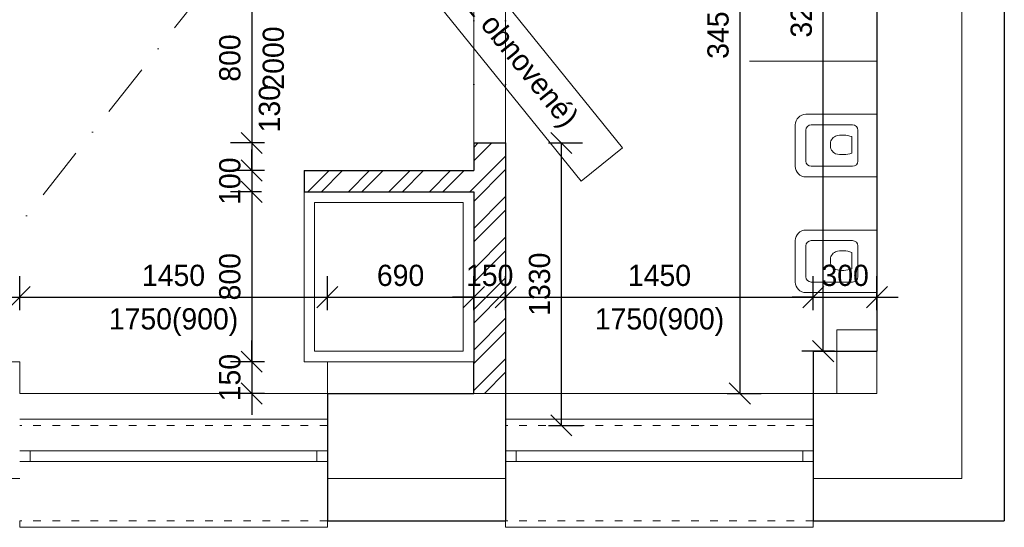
# Model space of a CAD drawing. Header units: millimetres. Extents: x -65956 to 5894746, y -14679 to 163521.
# Tile 19 of 89: x -40146 to -35506, y -967 to 1424. Entities that reach past the tile are written whole.
import ezdxf

# ---------------------------------------------------------------- set-up
doc = ezdxf.new("R2010")
doc.units = ezdxf.units.MM
for name, pattern in [('__$$DASHDOT$$', [10.01, 5, -2.5, 0.01, -2.5]), ('ACAD_ISO03W100', [30, 12, -18]), ('ČERCHOVANÁ', [1, 0.5, -0.25, 0, -0.25])]:
    doc.linetypes.add(name, pattern=pattern)
doc.layers.get('0').update_dxf_attribs({"lineweight": 5})
doc.layers.get('Defpoints').update_dxf_attribs({"color": 2, "lineweight": 30})
doc.layers.add('- pomocna', color=232, linetype='Continuous', lineweight=0, plot=False)
for name, color, linetype, lineweight in [('- zariadenie', 30, 'Continuous', 0), ('A-Místnosti-T', 6, 'Continuous', 5), ('H stavba', 82, 'Continuous', 30), ('KOTY', 51, 'Continuous', 5), ('otvor', 163, 'Continuous', 5), ('Tbč stavba', 4, 'ČERCHOVANÁ', 0), ('Tč stavba', 7, 'ACAD_ISO03W100', 5), ('VT sanita', 210, 'Continuous', 5), ('VT šrafy', 253, 'Continuous', 9)]:
    doc.layers.add(name, color=color, linetype=linetype, lineweight=lineweight)
doc.styles.add('1-100_te_2mm_200', font='technic_.ttf', dxfattribs={"height": 200})
doc.styles.add('1-20_ce_5mm_100', font='GOTHIC.TTF', dxfattribs={"height": 100})
doc.styles.add('1-50_ce_2mm_100', font='GOTHIC.TTF', dxfattribs={"height": 100})
doc.dimstyles.new('technic_1-100', dxfattribs={"dimtxt": 200, "dimasz": 240, "dimexe": 300, "dimexo": 200, "dimgap": 100, "dimtad": 1, "dimdec": 1, "dimrnd": 0.5, "dimtxsty": '1-100_te_2mm_200', "dimblk": 'OBLIQUE', "dimcen": 2.5, "dimclrd": 256, "dimclrt": 256, "dimadec": 0, "dimazin": 0, "dimtfac": 1, "dimtdec": 1, "dimtix": 1, "dimtmove": 1, "dimatfit": 3, "dimldrblk": 'OBLIQUE', "dimfxl": 400, "dimfxlon": 1, "dimarcsym": 0})

# ---------------------------------------------------------------- blocks, each defined once
blk = doc.blocks.new('_Oblique')
at = {"color": 0, "linetype": 'ByBlock', "lineweight": -2}
blk.add_line((-0.5, -0.5), (0.5, 0.5), dxfattribs=at)
blk = doc.blocks.new('*D637')
at = {"layer": 'Defpoints', "color": 0, "transparency": 16777216}
for p in [(-40146, 116.6), (-40656, -186.7), (-40146, -186.7)]:
    blk.add_point(p, dxfattribs=at)
at = {"layer": 'KOTY', "color": 0, "lineweight": -2, "transparency": 16777216}
for p, q in [((-40656, 56.6), (-40656, 216.6)), ((-40146, 56.6), (-40146, 216.6))]:
    blk.add_line(p, q, dxfattribs=at)
at = {"layer": 'KOTY', "lineweight": -2, "transparency": 16777216}
blk.add_line((-40656, 116.6), (-40146, 116.6), dxfattribs=at)
at = {"layer": 'KOTY', "lineweight": -2, "transparency": 16777216, "xscale": 100, "yscale": 100, "zscale": 100, "rotation": 180}
blk.add_blockref('_Oblique', (-40656, 116.6), dxfattribs=at)
at = {"layer": 'KOTY', "lineweight": -2, "transparency": 16777216, "xscale": 100, "yscale": 100, "zscale": 100}
blk.add_blockref('_Oblique', (-40146, 116.6), dxfattribs=at)
at = {"layer": 'KOTY', "transparency": 16777216, "insert": (-40418, 40.5), "char_height": 100, "attachment_point": 5, "style": '1-20_ce_5mm_100'}
blk.add_mtext('510', dxfattribs=at)
blk = doc.blocks.new('*D638')
at = {"layer": 'Defpoints', "color": 0, "transparency": 16777216}
for p in [(-38696, 116.6), (-40146, -336.7), (-38696, -336.7)]:
    blk.add_point(p, dxfattribs=at)
at = {"layer": 'KOTY', "color": 0, "lineweight": -2, "transparency": 16777216}
for p, q in [((-40146, 56.6), (-40146, 216.6)), ((-38696, 56.6), (-38696, 216.6))]:
    blk.add_line(p, q, dxfattribs=at)
at = {"layer": 'KOTY', "lineweight": -2, "transparency": 16777216}
blk.add_line((-40146, 116.6), (-38696, 116.6), dxfattribs=at)
at = {"layer": 'KOTY', "lineweight": -2, "transparency": 16777216, "xscale": 100, "yscale": 100, "zscale": 100, "rotation": 180}
blk.add_blockref('_Oblique', (-40146, 116.6), dxfattribs=at)
at = {"layer": 'KOTY', "lineweight": -2, "transparency": 16777216, "xscale": 100, "yscale": 100, "zscale": 100}
blk.add_blockref('_Oblique', (-38696, 116.6), dxfattribs=at)
at = {"layer": 'KOTY', "transparency": 16777216, "char_height": 100, "attachment_point": 5, "style": '1-20_ce_5mm_100'}
for s, insert in [('1450', (-39421, 219.1)), ('1750(900)', (-39421, -0.1))]:
    blk.add_mtext(s, dxfattribs=dict(at, insert=insert))
blk = doc.blocks.new('*D639')
at = {"layer": 'Defpoints', "color": 0, "transparency": 16777216}
for p in [(-38006, 116.6), (-38006, -186.7), (-38696, -336.7)]:
    blk.add_point(p, dxfattribs=at)
at = {"layer": 'KOTY', "color": 0, "lineweight": -2, "transparency": 16777216}
for p, q in [((-38696, 56.6), (-38696, 216.6)), ((-38006, 56.6), (-38006, 216.6))]:
    blk.add_line(p, q, dxfattribs=at)
at = {"layer": 'KOTY', "lineweight": -2, "transparency": 16777216}
blk.add_line((-38696, 116.6), (-38006, 116.6), dxfattribs=at)
at = {"layer": 'KOTY', "lineweight": -2, "transparency": 16777216, "xscale": 100, "yscale": 100, "zscale": 100, "rotation": 180}
blk.add_blockref('_Oblique', (-38696, 116.6), dxfattribs=at)
at = {"layer": 'KOTY', "lineweight": -2, "transparency": 16777216, "xscale": 100, "yscale": 100, "zscale": 100}
blk.add_blockref('_Oblique', (-38006, 116.6), dxfattribs=at)
at = {"layer": 'KOTY', "transparency": 16777216, "insert": (-38351, 219.1), "char_height": 100, "attachment_point": 5, "style": '1-20_ce_5mm_100'}
blk.add_mtext('690', dxfattribs=at)
blk = doc.blocks.new('*D644')
at = {"layer": 'Defpoints', "color": 0, "transparency": 16777216}
for p in [(-37856, 116.6), (-38006, -186.7), (-37856, -336.7)]:
    blk.add_point(p, dxfattribs=at)
at = {"layer": 'KOTY', "color": 0, "lineweight": -2, "transparency": 16777216}
for p, q in [((-38006, 56.6), (-38006, 216.6)), ((-37856, 56.6), (-37856, 216.6))]:
    blk.add_line(p, q, dxfattribs=at)
at = {"layer": 'KOTY', "lineweight": -2, "transparency": 16777216}
for p, q in [((-38006, 116.6), (-38106, 116.6)), ((-38006, 116.6), (-37856, 116.6)), ((-37856, 116.6), (-37756, 116.6))]:
    blk.add_line(p, q, dxfattribs=at)
at = {"layer": 'KOTY', "lineweight": -2, "transparency": 16777216, "xscale": 100, "yscale": 100, "zscale": 100}
blk.add_blockref('_Oblique', (-38006, 116.6), dxfattribs=at)
at = {"layer": 'KOTY', "lineweight": -2, "transparency": 16777216, "xscale": 100, "yscale": 100, "zscale": 100, "rotation": 180}
blk.add_blockref('_Oblique', (-37856, 116.6), dxfattribs=at)
at = {"layer": 'KOTY', "transparency": 16777216, "insert": (-37931, 219.1), "char_height": 100, "attachment_point": 5, "style": '1-20_ce_5mm_100'}
blk.add_mtext('150', dxfattribs=at)
blk = doc.blocks.new('*D645')
at = {"layer": 'Defpoints', "color": 0, "transparency": 16777216}
for p in [(-36406, 116.6), (-37856, -336.7), (-36406, -336.7)]:
    blk.add_point(p, dxfattribs=at)
at = {"layer": 'KOTY', "color": 0, "lineweight": -2, "transparency": 16777216}
for p, q in [((-37856, 56.6), (-37856, 216.6)), ((-36406, 56.6), (-36406, 216.6))]:
    blk.add_line(p, q, dxfattribs=at)
at = {"layer": 'KOTY', "lineweight": -2, "transparency": 16777216}
blk.add_line((-37856, 116.6), (-36406, 116.6), dxfattribs=at)
at = {"layer": 'KOTY', "lineweight": -2, "transparency": 16777216, "xscale": 100, "yscale": 100, "zscale": 100, "rotation": 180}
blk.add_blockref('_Oblique', (-37856, 116.6), dxfattribs=at)
at = {"layer": 'KOTY', "lineweight": -2, "transparency": 16777216, "xscale": 100, "yscale": 100, "zscale": 100}
blk.add_blockref('_Oblique', (-36406, 116.6), dxfattribs=at)
at = {"layer": 'KOTY', "transparency": 16777216, "char_height": 100, "attachment_point": 5, "style": '1-20_ce_5mm_100'}
for s, insert in [('1450', (-37131, 219.1)), ('1750(900)', (-37131, -0.1))]:
    blk.add_mtext(s, dxfattribs=dict(at, insert=insert))
blk = doc.blocks.new('*D646')
at = {"layer": 'Defpoints', "color": 0, "transparency": 16777216}
for p in [(-36106, 116.6), (-36406, -336.7), (-36106, -336.7)]:
    blk.add_point(p, dxfattribs=at)
at = {"layer": 'KOTY', "color": 0, "lineweight": -2, "transparency": 16777216}
for p, q in [((-36406, 56.6), (-36406, 216.6)), ((-36106, 56.6), (-36106, 216.6))]:
    blk.add_line(p, q, dxfattribs=at)
at = {"layer": 'KOTY', "lineweight": -2, "transparency": 16777216}
for p, q in [((-36406, 116.6), (-36506, 116.6)), ((-36406, 116.6), (-36106, 116.6)), ((-36106, 116.6), (-36006, 116.6))]:
    blk.add_line(p, q, dxfattribs=at)
at = {"layer": 'KOTY', "lineweight": -2, "transparency": 16777216, "xscale": 100, "yscale": 100, "zscale": 100}
blk.add_blockref('_Oblique', (-36406, 116.6), dxfattribs=at)
at = {"layer": 'KOTY', "lineweight": -2, "transparency": 16777216, "xscale": 100, "yscale": 100, "zscale": 100, "rotation": 180}
blk.add_blockref('_Oblique', (-36106, 116.6), dxfattribs=at)
at = {"layer": 'KOTY', "transparency": 16777216, "insert": (-36256, 219.1), "char_height": 100, "attachment_point": 5, "style": '1-20_ce_5mm_100'}
blk.add_mtext('300', dxfattribs=at)
blk = doc.blocks.new('*D650')
at = {"layer": 'Defpoints', "color": 0, "transparency": 16777216}
for p in [(-36106, 3113.3), (-37856, -336.7), (-36752, -336.7)]:
    blk.add_point(p, dxfattribs=at)
at = {"layer": 'KOTY', "color": 0, "lineweight": -2, "transparency": 16777216}
for p, q in [((-36692, 3113.3), (-36852, 3113.3)), ((-36812, -336.7), (-36652, -336.7))]:
    blk.add_line(p, q, dxfattribs=at)
at = {"layer": 'KOTY', "lineweight": -2, "transparency": 16777216}
blk.add_line((-36752, 3113.3), (-36752, -336.7), dxfattribs=at)
at = {"layer": 'KOTY', "lineweight": -2, "transparency": 16777216, "xscale": 100, "yscale": 100, "zscale": 100}
for p, rotation in [((-36752, 3113.3), 90), ((-36752, -336.7), 270)]:
    blk.add_blockref('_Oblique', p, dxfattribs=dict(at, rotation=rotation))
at = {"layer": 'KOTY', "transparency": 16777216, "insert": (-36854.6, 1388.3), "char_height": 100, "attachment_point": 5, "rotation": 90, "style": '1-20_ce_5mm_100'}
blk.add_mtext('3450', dxfattribs=at)
blk = doc.blocks.new('fdgfdsgdfs')
at = {"layer": '- zariadenie'}
for p, q in [((1096714.8, -605249), (1096519.8, -605249)), ((1096469.8, -605299), (1096469.8, -605634.1)), ((1096519.8, -605324), (1096519.8, -605519.1)), ((1096689.8, -605299), (1096544.8, -605299)), ((1096714.8, -605519.1), (1096714.8, -605324)), ((1096764.8, -605634.1), (1096764.8, -605299)), ((1096620.8, -605515), (1096582.2, -605515)), ((1096620.8, -605515), (1096659.5, -605515)), ((1096689.8, -605544.1), (1096544.8, -605544.1)), ((1096469.8, -605634.1), (1096764.8, -605634.1))]:
    blk.add_line(p, q, dxfattribs=at)
for centre, radius, start, end in [((1096519.8, -605299), 50, 90, 180), ((1096714.8, -605299), 50, 0, 90), ((1096544.8, -605324), 25, 90, 180), ((1096689.8, -605324), 25, 0, 90), ((1096617.4, -605455.8), 41.5, 84.2198, 156.4961), ((1096624.3, -605455.8), 41.5, 23.5039, 95.7802), ((1096700.5, -605472.5), 125.7, 164.6539, 199.755), ((1096541.2, -605472.5), 125.7, 340.245, 15.346), ((1096544.8, -605519.1), 25, 180, 270), ((1096689.8, -605519.1), 25, 270, 0)]:
    blk.add_arc(centre, radius, start, end, dxfattribs=at)
blk = doc.blocks.new('*D654')
at = {"layer": 'Defpoints', "color": 0, "transparency": 16777216}
for p in [(-38006, 1643.3), (-39052.8, 843.3), (-38006, 843.3)]:
    blk.add_point(p, dxfattribs=at)
at = {"layer": 'KOTY', "color": 0, "lineweight": -2, "transparency": 16777216}
for p, q in [((-38992.8, 1643.3), (-39152.8, 1643.3)), ((-38992.8, 843.3), (-39152.8, 843.3))]:
    blk.add_line(p, q, dxfattribs=at)
at = {"layer": 'KOTY', "lineweight": -2, "transparency": 16777216}
blk.add_line((-39052.8, 1643.3), (-39052.8, 843.3), dxfattribs=at)
at = {"layer": 'KOTY', "lineweight": -2, "transparency": 16777216, "xscale": 100, "yscale": 100, "zscale": 100}
for p, rotation in [((-39052.8, 1643.3), 90), ((-39052.8, 843.3), 270)]:
    blk.add_blockref('_Oblique', p, dxfattribs=dict(at, rotation=rotation))
at = {"layer": 'KOTY', "transparency": 16777216, "char_height": 100, "attachment_point": 5, "rotation": 90, "style": '1-20_ce_5mm_100'}
for s, insert in [('800', (-39155.4, 1243.3)), ('2000', (-38950.3, 1243.3))]:
    blk.add_mtext(s, dxfattribs=dict(at, insert=insert))
blk = doc.blocks.new('*D655')
at = {"layer": 'Defpoints', "color": 0, "transparency": 16777216}
for p in [(-38006, 843.3), (-39052.8, 713.3), (-38006, 713.3)]:
    blk.add_point(p, dxfattribs=at)
at = {"layer": 'KOTY', "color": 0, "lineweight": -2, "transparency": 16777216}
for p, q in [((-38992.8, 843.3), (-39152.8, 843.3)), ((-38992.8, 713.3), (-39152.8, 713.3))]:
    blk.add_line(p, q, dxfattribs=at)
at = {"layer": 'KOTY', "lineweight": -2, "transparency": 16777216}
blk.add_line((-39052.8, 843.3), (-39052.8, 713.3), dxfattribs=at)
at = {"layer": 'KOTY', "lineweight": -2, "transparency": 16777216, "xscale": 100, "yscale": 100, "zscale": 100}
for p, rotation in [((-39052.8, 843.3), 90), ((-39052.8, 713.3), 270)]:
    blk.add_blockref('_Oblique', p, dxfattribs=dict(at, rotation=rotation))
at = {"layer": 'KOTY', "transparency": 16777216, "insert": (-38968.6, 1004.6), "char_height": 100, "attachment_point": 5, "rotation": 90, "style": '1-20_ce_5mm_100'}
blk.add_mtext('130', dxfattribs=at)
blk = doc.blocks.new('*D656')
at = {"layer": 'Defpoints', "color": 0, "transparency": 16777216}
for p in [(-38006, 713.3), (-39052.8, 613.3), (-38806, 613.3)]:
    blk.add_point(p, dxfattribs=at)
at = {"layer": 'KOTY', "lineweight": -2, "transparency": 16777216}
for p, q in [((-39052.8, 713.3), (-39052.8, 813.3)), ((-39052.8, 713.3), (-39052.8, 613.3)), ((-39052.8, 613.3), (-39052.8, 513.3))]:
    blk.add_line(p, q, dxfattribs=at)
at = {"layer": 'KOTY', "color": 0, "lineweight": -2, "transparency": 16777216}
for p, q in [((-38992.8, 713.3), (-39152.8, 713.3)), ((-39006, 613.3), (-39152.8, 613.3))]:
    blk.add_line(p, q, dxfattribs=at)
at = {"layer": 'KOTY', "lineweight": -2, "transparency": 16777216, "xscale": 100, "yscale": 100, "zscale": 100}
for p, rotation in [((-39052.8, 713.3), 270), ((-39052.8, 613.3), 90)]:
    blk.add_blockref('_Oblique', p, dxfattribs=dict(at, rotation=rotation))
at = {"layer": 'KOTY', "transparency": 16777216, "insert": (-39155.4, 663.3), "char_height": 100, "attachment_point": 5, "rotation": 90, "style": '1-20_ce_5mm_100'}
blk.add_mtext('100', dxfattribs=at)
blk = doc.blocks.new('*D657')
at = {"layer": 'Defpoints', "color": 0, "transparency": 16777216}
for p in [(-38806, 613.3), (-39052.8, -186.7), (-38696, -186.7)]:
    blk.add_point(p, dxfattribs=at)
at = {"layer": 'KOTY', "color": 0, "lineweight": -2, "transparency": 16777216}
for p, q in [((-39006, 613.3), (-39152.8, 613.3)), ((-38992.8, -186.7), (-39152.8, -186.7))]:
    blk.add_line(p, q, dxfattribs=at)
at = {"layer": 'KOTY', "lineweight": -2, "transparency": 16777216}
blk.add_line((-39052.8, 613.3), (-39052.8, -186.7), dxfattribs=at)
at = {"layer": 'KOTY', "lineweight": -2, "transparency": 16777216, "xscale": 100, "yscale": 100, "zscale": 100}
for p, rotation in [((-39052.8, 613.3), 90), ((-39052.8, -186.7), 270)]:
    blk.add_blockref('_Oblique', p, dxfattribs=dict(at, rotation=rotation))
at = {"layer": 'KOTY', "transparency": 16777216, "insert": (-39155.4, 213.3), "char_height": 100, "attachment_point": 5, "rotation": 90, "style": '1-20_ce_5mm_100'}
blk.add_mtext('800', dxfattribs=at)
blk = doc.blocks.new('*D658')
at = {"layer": 'Defpoints', "color": 0, "transparency": 16777216}
for p in [(-38696, -186.7), (-39052.8, -336.7), (-38696, -336.7)]:
    blk.add_point(p, dxfattribs=at)
at = {"layer": 'KOTY', "lineweight": -2, "transparency": 16777216}
for p, q in [((-39052.8, -186.7), (-39052.8, -86.7)), ((-39052.8, -186.7), (-39052.8, -336.7)), ((-39052.8, -336.7), (-39052.8, -436.7))]:
    blk.add_line(p, q, dxfattribs=at)
at = {"layer": 'KOTY', "color": 0, "lineweight": -2, "transparency": 16777216}
for p, q in [((-38992.8, -186.7), (-39152.8, -186.7)), ((-38992.8, -336.7), (-39152.8, -336.7))]:
    blk.add_line(p, q, dxfattribs=at)
at = {"layer": 'KOTY', "lineweight": -2, "transparency": 16777216, "xscale": 100, "yscale": 100, "zscale": 100}
for p, rotation in [((-39052.8, -186.7), 270), ((-39052.8, -336.7), 90)]:
    blk.add_blockref('_Oblique', p, dxfattribs=dict(at, rotation=rotation))
at = {"layer": 'KOTY', "transparency": 16777216, "insert": (-39155.4, -261.7), "char_height": 100, "attachment_point": 5, "rotation": 90, "style": '1-20_ce_5mm_100'}
blk.add_mtext('150', dxfattribs=at)
blk = doc.blocks.new('*T464')
at = {"layer": 'Defpoints', "color": 8, "linetype": 'ByBlock', "lineweight": 0, "transparency": 16777216}
for p, q in [((0, 0), (194.4, 157.2)), ((194.4, 157.2), (1452, -1397.9)), ((0, 0), (1257.7, -1555.1)), ((1257.7, -1555.1), (1452, -1397.9))]:
    blk.add_line(p, q, dxfattribs=at)
at = {"layer": 'A-Místnosti-T', "color": 0, "transparency": 16777216, "insert": (726, -698.9), "char_height": 100, "width": 1996, "attachment_point": 5, "rotation": 308.964, "style": '1-50_ce_2mm_100'}
blk.add_mtext('Bez zmien (už obnovené) ', dxfattribs=at)
blk = doc.blocks.new('*D750')
at = {"layer": 'Defpoints', "color": 0, "transparency": 16777216}
for p in [(-36359.8, 3113.3), (-36106, 3113.3), (-36106, -136.7)]:
    blk.add_point(p, dxfattribs=at)
at = {"layer": 'KOTY', "color": 0, "lineweight": -2, "transparency": 16777216}
for p, q in [((-36306, 3113.3), (-36459.8, 3113.3)), ((-36306, -136.7), (-36459.8, -136.7))]:
    blk.add_line(p, q, dxfattribs=at)
at = {"layer": 'KOTY', "lineweight": -2, "transparency": 16777216}
blk.add_line((-36359.8, -136.7), (-36359.8, 3113.3), dxfattribs=at)
at = {"layer": 'KOTY', "lineweight": -2, "transparency": 16777216, "xscale": 100, "yscale": 100, "zscale": 100}
for p, rotation in [((-36359.8, 3113.3), 90), ((-36359.8, -136.7), 270)]:
    blk.add_blockref('_Oblique', p, dxfattribs=dict(at, rotation=rotation))
at = {"layer": 'KOTY', "transparency": 16777216, "insert": (-36462.3, 1488.3), "char_height": 100, "attachment_point": 5, "rotation": 90, "style": '1-20_ce_5mm_100'}
blk.add_mtext('3250', dxfattribs=at)
blk = doc.blocks.new('*D751')
at = {"layer": 'Defpoints', "color": 0, "transparency": 16777216}
for p in [(-37856, 843.3), (-37593.4, 843.3), (-37856, -486.7)]:
    blk.add_point(p, dxfattribs=at)
at = {"layer": 'KOTY', "color": 0, "lineweight": -2, "transparency": 16777216}
for p, q in [((-37653.4, 843.3), (-37493.4, 843.3)), ((-37653.4, -486.7), (-37493.4, -486.7))]:
    blk.add_line(p, q, dxfattribs=at)
at = {"layer": 'KOTY', "lineweight": -2, "transparency": 16777216}
blk.add_line((-37593.4, -486.7), (-37593.4, 843.3), dxfattribs=at)
at = {"layer": 'KOTY', "lineweight": -2, "transparency": 16777216, "xscale": 100, "yscale": 100, "zscale": 100}
for p, rotation in [((-37593.4, 843.3), 90), ((-37593.4, -486.7), 270)]:
    blk.add_blockref('_Oblique', p, dxfattribs=dict(at, rotation=rotation))
at = {"layer": 'KOTY', "transparency": 16777216, "insert": (-37695.9, 178.3), "char_height": 100, "attachment_point": 5, "rotation": 90, "style": '1-20_ce_5mm_100'}
blk.add_mtext('1330', dxfattribs=at)

msp = doc.modelspace()

# ---------------------------------------------------------------- hatches: boundary and pattern name
at = {"layer": 'VT šrafy'}
h = msp.add_hatch(dxfattribs=at)
h.set_pattern_fill('ZDIVO-OBECNE', color=256, scale=45, style=0)
h.set_pattern_definition([(45, (0, -10810.44), (-95.4594, 95.4594), []), (45, (63.64, -10810.44), (-95.4594, 95.4594), [])])
h.paths.add_polyline_path([(-37856.01, 843.33), (-38006.01, 843.33), (-38006.01, 713.33), (-38806.01, 713.33), (-38806.01, 613.33), (-38006.01, 613.33), (-38006.01, -186.67), (-38006.01, -336.67), (-37856.01, -336.67)])

# ---------------------------------------------------------------- linework, layer by layer
at = {"layer": '- pomocna'}
for points in [[(-40656.01, -186.67), (-40146.01, -186.67), (-40146.01, -336.67), (-38696.01, -336.67), (-38696.01, -186.67), (-38006.01, -186.67), (-38006.01, 613.33), (-38806.01, 613.33), (-38806.01, 713.33), (-38006.01, 713.33), (-38006.01, 4363.33), (-40656.01, 4363.33), (-40656.01, -186.67)], [(-37856.01, -336.67), (-36296.01, -336.67), (-36296.01, -36.67), (-36106.01, -36.67), (-36106.01, 3113.33), (-37856.01, 3113.33), (-37856.01, -336.67)]]:
    msp.add_lwpolyline(points, dxfattribs=at)
at = {"layer": '- zariadenie'}
msp.add_line((-36106.01, 1228.33), (-36706.01, 1228.33), dxfattribs=at)
for points in [[(-38006.01, -186.67), (-38806.01, -186.67), (-38806.01, 613.33), (-38006.01, 613.33)], [(-38056.01, -136.67), (-38756.01, -136.67), (-38756.01, 563.33), (-38056.01, 563.33)]]:
    msp.add_lwpolyline(points, close=True, dxfattribs=at)
at = {"linetype": 'Continuous'}
for p, q in [((-35706.01, 3563.33), (-35706.01, -736.67)), ((-38696.01, -186.67), (-38006.01, -186.67)), ((-36406.01, -336.67), (-36106.01, -336.67)), ((-43576.01, -736.67), (-40146.01, -736.67)), ((-38696.01, -736.67), (-37856.01, -736.67)), ((-36406.01, -736.67), (-35706.01, -736.67))]:
    msp.add_line(p, q, dxfattribs=at)
for p, q in [((-36106.01, -136.67), (-36106.01, -336.67)), ((-38696.01, -336.67), (-38696.01, -186.67)), ((-38006.01, -336.67), (-37856.01, -336.67))]:
    msp.add_line(p, q)
at = {"layer": 'H stavba'}
for p, q in [((-35506.01, 3563.33), (-35506.01, -936.67)), ((-36106.01, 3113.33), (-36106.01, -136.67)), ((-38006.01, 843.33), (-38006.01, 713.33)), ((-38006.01, 843.33), (-37856.01, 843.33)), ((-37856.01, 843.33), (-37856.01, -336.67)), ((-38806.01, 713.33), (-38806.01, 613.33)), ((-38806.01, 713.33), (-38006.01, 713.33)), ((-38806.01, 613.33), (-38006.01, 613.33)), ((-38006.01, 613.33), (-38006.01, -186.67)), ((-36406.01, -136.67), (-36106.01, -136.67)), ((-36406.01, -136.67), (-36406.01, -936.67)), ((-38006.01, -336.67), (-38006.01, -186.67)), ((-38696.01, -336.67), (-38006.01, -336.67)), ((-38696.01, -336.67), (-38696.01, -936.67)), ((-37856.01, -336.67), (-37856.01, -336.67)), ((-37856.01, -336.67), (-37856.01, -936.67)), ((-38696.01, -936.67), (-37856.01, -936.67)), ((-36406.01, -936.67), (-35506.01, -936.67))]:
    msp.add_line(p, q, dxfattribs=at)
at = {"layer": 'otvor'}
for p, q in [((-38696.01, -456.67), (-40146.01, -456.67)), ((-36406.01, -456.67), (-37856.01, -456.67)), ((-40146.01, -606.67), (-38696.01, -606.67)), ((-40096.01, -656.67), (-40096.01, -606.67)), ((-38746.01, -656.67), (-38746.01, -606.67)), ((-37856.01, -606.67), (-36406.01, -606.67)), ((-37806.01, -656.67), (-37806.01, -606.67)), ((-36456.01, -656.67), (-36456.01, -606.67)), ((-40146.01, -656.67), (-38696.01, -656.67)), ((-37856.01, -656.67), (-36406.01, -656.67))]:
    msp.add_line(p, q, dxfattribs=at)
for points in [[(-38696.01, -936.67), (-38696.01, -966.67), (-40146.01, -966.67), (-40146.01, -936.67)], [(-36406.01, -936.67), (-36406.01, -966.67), (-37856.01, -966.67), (-37856.01, -936.67)]]:
    msp.add_lwpolyline(points, dxfattribs=at)
at = {"layer": 'Tbč stavba', "ltscale": 300}
for p, q in [((-38006.01, 1643.33), (-38006.01, 843.33)), ((-37856.01, 1643.33), (-37856.01, 843.33)), ((-38696.01, -336.67), (-40146.01, -336.67)), ((-36406.01, -336.67), (-37856.01, -336.67))]:
    msp.add_line(p, q, dxfattribs=at)
at = {"layer": 'Tč stavba', "ltscale": 3}
for p, q in [((-38696.01, -486.67), (-40146.01, -486.67)), ((-36406.01, -486.67), (-37856.01, -486.67)), ((-38696.01, -936.67), (-40146.01, -936.67)), ((-36406.01, -936.67), (-37856.01, -936.67))]:
    msp.add_line(p, q, dxfattribs=at)
at = {"layer": 'VT sanita', "linetype": '__$$DASHDOT$$', "ltscale": 50}
msp.add_lwpolyline([(-40656.01, -186.67), (-38757.52, 2218.94), (-36106.01, 4363.33)], dxfattribs=at)

# ---------------------------------------------------------------- block references
msp.add_blockref('*T464', (-38757.52, 2218.94))
at = {"layer": 'H stavba', "rotation": 90}
for p in [(-641740.1, -1095786.49), (-641740.1, -1096331.49)]:
    msp.add_blockref('fdgfdsgdfs', p, dxfattribs=at)

# ---------------------------------------------------------------- dimensions: what is measured, and where the dimension line sits
at = {"layer": 'KOTY'}
for base, p1, p2, picture, middle in [((-36752.05, -336.67), (-36106.01, 3113.33), (-37856.01, -336.67), '*D650', (-36854.56, 1388.33)), ((-37593.35, 843.33), (-37856.01, -486.67), (-37856.01, 843.33), '*D751', (-37695.87, 178.33)), ((-39052.85, 613.33), (-38006.01, 713.33), (-38806.01, 613.33), '*D656', (-39155.37, 663.33)), ((-39052.85, -186.67), (-38806.01, 613.33), (-38696.01, -186.67), '*D657', (-39155.37, 213.33)), ((-39052.85, -336.67), (-38696.01, -186.67), (-38696.01, -336.67), '*D658', (-39155.37, -261.67))]:
    dim = msp.add_linear_dim(base=base, p1=p1, p2=p2, angle=90, dimstyle='technic_1-100', override={"dimtxt": 100, "dimasz": 100, "dimexe": 100, "dimgap": 50, "dimtxsty": '1-20_ce_5mm_100', "dimfxl": 60}, dxfattribs=at)
    dim.commit()
    dim.dimension.update_dxf_attribs({"geometry": picture, "text_midpoint": middle})
dim = msp.add_aligned_dim(p1=(-36106.01, -136.67), p2=(-36106.01, 3113.33), distance=253.76, dimstyle='technic_1-100', override={"dimtxt": 100, "dimasz": 100, "dimexe": 100, "dimgap": 50, "dimtxsty": '1-20_ce_5mm_100', "dimfxl": 60}, dxfattribs=at)
dim.commit()
dim.dimension.update_dxf_attribs({"geometry": '*D750', "text_midpoint": (-36462.28, 1488.33)})
dim = msp.add_linear_dim(base=(-39052.85, 843.33), p1=(-38006.01, 1643.33), p2=(-38006.01, 843.33), angle=90, text='<>\\X 2000', dimstyle='technic_1-100', override={"dimtxt": 100, "dimasz": 100, "dimexe": 100, "dimgap": 50, "dimtxsty": '1-20_ce_5mm_100', "dimfxl": 60}, dxfattribs=at)
dim.commit()
dim.dimension.update_dxf_attribs({"geometry": '*D654', "text_midpoint": (-39052.85, 1243.33)})
dim = msp.add_linear_dim(base=(-39052.85, 713.33), p1=(-38006.01, 843.33), p2=(-38006.01, 713.33), angle=90, dimstyle='technic_1-100', override={"dimtxt": 100, "dimasz": 100, "dimexe": 100, "dimgap": 50, "dimtxsty": '1-20_ce_5mm_100', "dimfxl": 60}, dxfattribs=at)
dim.commit()
dim.dimension.update_dxf_attribs({"geometry": '*D655', "text_midpoint": (-38866.06, 1004.58), "dimtype": 160})
for base, p1, p2, picture, middle in [((-38696.01, 116.55), (-40146.01, -336.67), (-38696.01, -336.67), '*D638', (-39421.01, 116.55)), ((-36406.01, 116.55), (-37856.01, -336.67), (-36406.01, -336.67), '*D645', (-37131.01, 116.55))]:
    dim = msp.add_linear_dim(base=base, p1=p1, p2=p2, text='<>\\X 1750(900)', dimstyle='technic_1-100', override={"dimtxt": 100, "dimasz": 100, "dimexe": 100, "dimgap": 50, "dimtxsty": '1-20_ce_5mm_100', "dimfxl": 60}, dxfattribs=at)
    dim.commit()
    dim.dimension.update_dxf_attribs({"geometry": picture, "text_midpoint": middle})
for base, p1, p2, picture, middle in [((-38006.01, 116.55), (-38696.01, -336.67), (-38006.01, -186.67), '*D639', (-38351.01, 219.07)), ((-37856.01, 116.55), (-38006.01, -186.67), (-37856.01, -336.67), '*D644', (-37931.01, 219.07)), ((-36106.01, 116.55), (-36406.01, -336.67), (-36106.01, -336.67), '*D646', (-36256.01, 219.07))]:
    dim = msp.add_linear_dim(base=base, p1=p1, p2=p2, dimstyle='technic_1-100', override={"dimtxt": 100, "dimasz": 100, "dimexe": 100, "dimgap": 50, "dimtxsty": '1-20_ce_5mm_100', "dimfxl": 60}, dxfattribs=at)
    dim.commit()
    dim.dimension.update_dxf_attribs({"geometry": picture, "text_midpoint": middle})
dim = msp.add_linear_dim(base=(-40146.01, 116.55), p1=(-40656.01, -186.67), p2=(-40146.01, -186.67), dimstyle='technic_1-100', override={"dimtxt": 100, "dimasz": 100, "dimexe": 100, "dimgap": 50, "dimtxsty": '1-20_ce_5mm_100', "dimfxl": 60}, dxfattribs=at)
dim.commit()
dim.dimension.update_dxf_attribs({"geometry": '*D637', "text_midpoint": (-40418.01, -62.03), "dimtype": 160})

doc.saveas('drawing.dxf')
